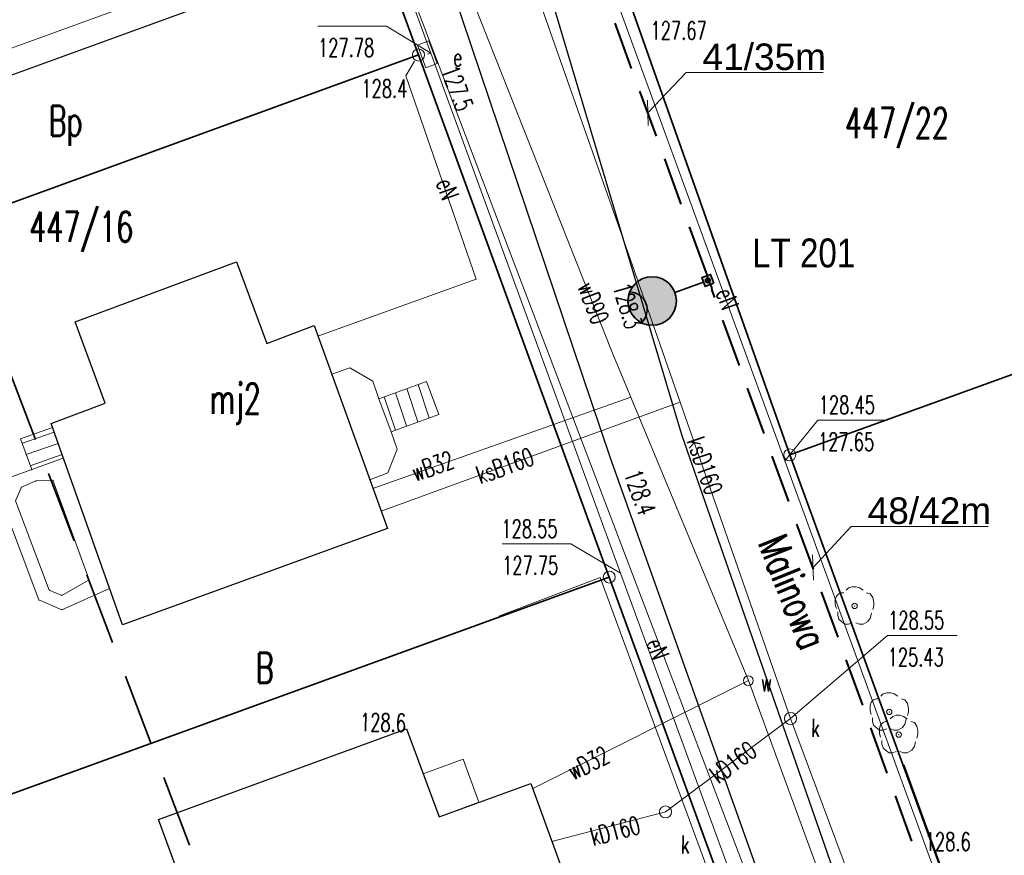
# Model space of a CAD drawing. Header units: metres. Extents: x 6485648 to 6486149, y 5958091 to 5958416.
# Tile 6 of 14: x 6485733 to 6485773, y 5958257 to 5958291. Entities that reach past the tile are written whole.
import ezdxf
from ezdxf import colors
from ezdxf.entities.mleader import LeaderData, LeaderLine
from ezdxf.math import Vec2, Vec3

# ---------------------------------------------------------------- set-up
doc = ezdxf.new("R2010")
doc.units = ezdxf.units.M
doc.header["$MEASUREMENT"] = 0
doc.linetypes.add('L_0_04', pattern=[1.5, 1, -0.5])
doc.layers.get('0').update_dxf_attribs({"color": 8, "linetype": 'CONTINUOUS', "lineweight": 13})
for name, color, linetype, lineweight in [('210_OZNACZENIE_UzYTKU', 8, 'CONTINUOUS', 13), ('211_NR_DZIAlKI', 7, 'CONTINUOUS', 25), ('217_GRANICA_KONTURU_KLASYFIKCYJNEGO', 8, 'CONTINUOUS', 13), ('218_GRANICA_UzYTKU', 8, 'CONTINUOUS', 13), ('219_LINIA_GRANICY', 3, 'CONTINUOUS', 35), ('312_BUDYNEK__POWIERZCHNIA_', 8, 'CONTINUOUS', 30), ('312_NUMER_EWIDENCYJNY_BUDYNKU_ATR124', 8, 'CONTINUOUS', 13), ('352_SCHODY__POWIERZCHNIA_', 8, 'CONTINUOUS', 13), ('994_NAZWA_ULICY', 8, 'CONTINUOUS', 13), ('Budynek_w_budowie__powierzchnia_', 8, 'CONTINUOUS', 20), ('drzewo_lisciaste__punkt_', 8, 'CONTINUOUS', 13), ('E_proj_opisy_ośw', 1, 'CONTINUOUS', 13), ('E_proj_opisy_ośw.', 7, 'CONTINUOUS', 13), ('E_proj_ośw_latarnia', 1, 'CONTINUOUS', 35), ('E_proj_ośw_linia', 1, 'L_0_04', 40), ('JEZDNIA__POWIERZCHNIA_', 8, 'CONTINUOUS', 25), ('OGRODZENIE_TRWAlE__LINIA_', 8, 'CONTINUOUS', 13), ('PRZEWoD_ELEKTROENERGETYCZNY__LINIA_', 1, 'CONTINUOUS', 13), ('PRZEWoD_ELEKTROENERGETYCZNY__LINIA__ATR1', 1, 'CONTINUOUS', 13), ('PRZEWoD_KANALIZACYJNY__LINIA_', 36, 'CONTINUOUS', 13), ('PRZEWoD_KANALIZACYJNY__LINIA__ATR1', 36, 'CONTINUOUS', 13), ('PRZEWoD_TELEKOMUNIKACYJNY__LINIA_', 30, 'CONTINUOUS', 13), ('PRZEWoD_WODOCIaGOWY__LINIA_', 5, 'CONTINUOUS', 13), ('PRZEWoD_WODOCIaGOWY__LINIA__ATR1', 5, 'CONTINUOUS', 13), ('PUNKT_O_OKREsLONEJ_WYSOKOsCI__SIEc_ELEKTROENERGETYCZNA__ATR2', 1, 'CONTINUOUS', 13), ('PUNKT_O_OKREsLONEJ_WYSOKOsCI__SIEc_ELEKTROENERGETYCZNA__ATR3', 1, 'CONTINUOUS', 13), ('PUNKT_O_OKREsLONEJ_WYSOKOsCI__SIEc_KANALIZACYJNA__ATR2', 36, 'CONTINUOUS', 13), ('PUNKT_O_OKREsLONEJ_WYSOKOsCI__SIEc_KANALIZACYJNA__ATR3', 36, 'CONTINUOUS', 13), ('PUNKT_O_OKREsLONEJ_WYSOKOsCI__SIEc_TELEKOMUNIKACYJNA__ATR2', 30, 'CONTINUOUS', 13), ('PUNKT_WYSOKOsCIOWY_NATURALNY_ATR2', 8, 'CONTINUOUS', 13), ('szafa_elektroenergetyczna__punkt_', 1, 'CONTINUOUS', 13), ('SZAFA_ELEKTROENERGETYCZNA__PUNKT__ATR17', 1, 'CONTINUOUS', 13), ('taras__powierzchnia_', 8, 'CONTINUOUS', 13), ('wlaz_okragly___siec_kanalizacyjna__punkt_', 36, 'CONTINUOUS', 13), ('WlAZ_OKRaGlY___SIEC_KANALIZACYJNA__PUNKT__ATR17', 36, 'CONTINUOUS', 13), ('ZAKRES', 190, 'L_0_04', 35), ('zasuwa___siec_wodociagowa__punkt_', 5, 'CONTINUOUS', 13), ('ZASUWA___SIEC_WODOCIaGOWA__PUNKT__ATR17', 5, 'CONTINUOUS', 13)]:
    doc.layers.add(name, color=color, linetype=linetype, lineweight=lineweight)
doc.styles.add('Andy', font='arial.ttf', dxfattribs={"height": 2})
doc.styles.add('Narrow', font='ARIALN.TTF', dxfattribs={"height": 2})
doc.styles.get("Standard").update_dxf_attribs({"font": 'simplex.shx'})

# ---------------------------------------------------------------- blocks, each defined once
blk = doc.blocks.new('DLI')
at = {"color": 0, "linetype": 'Continuous', "lineweight": 18, "flags": 128}
for points in [[(-0.9, 1.1), (-1.1, 1.1), (-1.3, 1), (-1.5, 0.8), (-1.6, 0.5), (-1.6, 0.1), (-1.5, -0.2)], [(0.7, 1.3), (0.4, 1.5), (0.1, 1.6), (-0.2, 1.6), (-0.5, 1.5), (-0.7, 1.3)], [(1.5, -0.3), (1.6, 0), (1.6, 0.3), (1.5, 0.7), (1.3, 1), (1, 1.1)], [(-1.4, -0.5), (-1.4, -0.8), (-1.3, -1.1), (-1.1, -1.3), (-0.8, -1.5), (-0.5, -1.5), (-0.2, -1.4)], [(0.1, -1.4), (0.4, -1.5), (0.7, -1.5), (1.1, -1.3), (1.3, -1), (1.4, -0.6)]]:
    blk.add_lwpolyline(points, dxfattribs=at)
at = {"color": 0, "linetype": 'Continuous', "lineweight": 13}
blk.add_circle((0, 0), 0.22, dxfattribs=at)
blk = doc.blocks.new('GRT')
at = {"color": 0, "linetype": 'Continuous', "lineweight": 18}
blk.add_circle((0, 0), 0.5, dxfattribs=at)
blk = doc.blocks.new('A$C5E955987')
at = {"layer": 'E_proj_ośw_latarnia'}
h = blk.add_hatch(color=7, dxfattribs=at)
h.dxf.hatch_style = 1
h.paths.add_polyline_path([(3.223, 1.824, 1), (3.408, 1.892, 1)], flags=0)
h.paths.add_polyline_path([(3.2, 1.606), (3.567, 1.742), (3.431, 2.111), (3.064, 1.976)])
h.paths.add_polyline_path([(3.223, 1.824, -1), (3.408, 1.892, -1)], flags=16)
h.paths.add_polyline_path([(0.071, 1.38, -0.683546), (0.557, 0.106, 0.679532), (1.952, 1.355, 0.687575)])
h = blk.add_hatch(color=7, dxfattribs=at)
h.dxf.hatch_style = 1
h.paths.add_polyline_path([(3.223, 1.824, 1), (3.408, 1.892, 1)])
blk.add_hatch(color=256, dxfattribs=at).paths.add_polyline_path([(0.071, 1.38, 0.389707), (0.557, 0.106), (0.557, 0.106, 0.683546)])
blk.add_lwpolyline([(3.567, 1.742), (3.2, 1.606), (3.064, 1.976), (3.431, 2.111)], close=True, dxfattribs=at)
at = {"layer": 'E_proj_ośw_latarnia', "flags": 128}
blk.add_lwpolyline([(3.132, 1.791), (1.952, 1.355)], dxfattribs=at)
at = {"layer": 'E_proj_ośw_latarnia'}
blk.add_lwpolyline([(0.071, 1.38, 0.389707), (0.557, 0.106), (0.557, 0.106, 0.683546)], format="xyb", close=True, dxfattribs=at)
for centre, radius in [((1.007, 1.007), 1.007), ((3.315, 1.858), 0.0984)]:
    blk.add_circle(centre, radius, dxfattribs=at)
blk = doc.blocks.new('_None')
blk = doc.blocks.new('_Oblique')
at = {"color": 0, "linetype": 'ByBlock', "lineweight": -2}
blk.add_line((-0.5, -0.5), (0.5, 0.5), dxfattribs=at)

msp = doc.modelspace()

# ---------------------------------------------------------------- linework, layer by layer
at = {"layer": '217_GRANICA_KONTURU_KLASYFIKCYJNEGO', "flags": 128}
for points in [[(6485741.27, 5958311.41), (6485749.15, 5958289.81)], [(6485764.56, 5958273.21), (6485757.61, 5958292.89)], [(6485749.15, 5958289.81), (6485757.07, 5958268.14)], [(6485764.56, 5958273.21), (6485806.8, 5958288.47)], [(6485773.03, 5958250.01), (6485764.56, 5958273.21)], [(6485757.07, 5958268.14), (6485764.95, 5958246.53)]]:
    msp.add_lwpolyline(points, dxfattribs=at)
at = {"layer": '218_GRANICA_UzYTKU', "flags": 128}
for points in [[(6485749.15, 5958289.81), (6485741.27, 5958311.41)], [(6485764.56, 5958273.21), (6485757.61, 5958292.89)], [(6485706.66, 5958274.35), (6485749.15, 5958289.81)], [(6485757.07, 5958268.14), (6485749.15, 5958289.81)], [(6485764.56, 5958273.21), (6485806.8, 5958288.47)], [(6485773.03, 5958250.01), (6485764.56, 5958273.21)], [(6485757.07, 5958268.14), (6485714.38, 5958252.65)], [(6485764.95, 5958246.53), (6485757.07, 5958268.14)]]:
    msp.add_lwpolyline(points, dxfattribs=at)
at = {"layer": '219_LINIA_GRANICY', "flags": 128}
for points in [[(6485749.15, 5958289.81), (6485741.27, 5958311.41)], [(6485757.61, 5958292.89), (6485764.56, 5958273.21)], [(6485749.15, 5958289.81), (6485706.66, 5958274.35)], [(6485749.15, 5958289.81), (6485757.07, 5958268.14)], [(6485806.8, 5958288.47), (6485764.56, 5958273.21)], [(6485789.8, 5958204.06), (6485764.56, 5958273.21)], [(6485757.07, 5958268.14), (6485714.38, 5958252.65)], [(6485764.95, 5958246.53), (6485757.07, 5958268.14)]]:
    msp.add_lwpolyline(points, dxfattribs=at)
at = {"layer": '312_BUDYNEK__POWIERZCHNIA_', "flags": 128}
for points in [[(6485740.86, 5958292.11), (6485730.81, 5958288.44)], [(6485734.9, 5958278.73), (6485741.6, 5958281.22)], [(6485741.6, 5958281.22), (6485742.85, 5958277.84)], [(6485736.15, 5958275.36), (6485734.9, 5958278.73)], [(6485742.85, 5958277.84), (6485744.82, 5958278.58)], [(6485744.82, 5958278.58), (6485747.86, 5958270.16)], [(6485733.9, 5958274.52), (6485736.15, 5958275.36)], [(6485736.87, 5958266.15), (6485733.9, 5958274.52)], [(6485747.86, 5958270.16), (6485736.87, 5958266.15)], [(6485738.36, 5958258.08), (6485748.66, 5958261.84)], [(6485748.66, 5958261.84), (6485750.01, 5958258.18)], [(6485750.01, 5958258.18), (6485753.81, 5958259.57)], [(6485753.81, 5958259.57), (6485756.62, 5958251.85)], [(6485742.53, 5958246.74), (6485738.36, 5958258.08)]]:
    msp.add_lwpolyline(points, dxfattribs=at)
at = {"layer": '352_SCHODY__POWIERZCHNIA_', "flags": 128}
for points in [[(6485745.55, 5958276.56), (6485746.3, 5958276.83), (6485747.25, 5958276.27), (6485747.51, 5958275.54), (6485748.01, 5958274.17), (6485748.27, 5958273.45), (6485747.88, 5958272.46), (6485747.13, 5958272.18)], [(6485745.55, 5958276.56), (6485746.3, 5958276.83), (6485747.25, 5958276.27), (6485747.51, 5958275.54), (6485748.01, 5958274.17), (6485748.27, 5958273.45), (6485747.88, 5958272.46), (6485747.13, 5958272.18)], [(6485747.51, 5958275.54), (6485749.48, 5958276.25), (6485749.99, 5958274.89), (6485748.01, 5958274.17)], [(6485747.51, 5958275.54), (6485749.48, 5958276.25), (6485749.99, 5958274.89), (6485748.01, 5958274.17)], [(6485749.13, 5958274.58), (6485748.67, 5958275.96)], [(6485749.6, 5958274.75), (6485749.14, 5958276.13)], [(6485748.19, 5958274.24), (6485747.73, 5958275.62)], [(6485748.66, 5958274.41), (6485748.2, 5958275.79)], [(6485734.41, 5958273.08), (6485733.1, 5958272.6), (6485732.64, 5958273.88), (6485733.96, 5958274.35)], [(6485734.41, 5958273.08), (6485733.1, 5958272.6), (6485732.64, 5958273.88), (6485733.96, 5958274.35)], [(6485732.71, 5958273.7), (6485734.03, 5958274.16)], [(6485732.87, 5958273.23), (6485734.19, 5958273.69)], [(6485733.04, 5958272.76), (6485734.36, 5958273.22)], [(6485749.35, 5958259.97), (6485751, 5958260.58), (6485751.66, 5958258.79), (6485750.01, 5958258.18)], [(6485749.35, 5958259.97), (6485751, 5958260.58), (6485751.66, 5958258.79), (6485750.01, 5958258.18)]]:
    msp.add_lwpolyline(points, dxfattribs=at)
at = {"layer": 'Budynek_w_budowie__powierzchnia_', "flags": 128}
msp.add_lwpolyline([(6485727.44, 5958300.77), (6485731.93, 5958302.41), (6485733.75, 5958297.43), (6485737.32, 5958298.73), (6485739.5, 5958292.74), (6485731.44, 5958289.8)], close=True, dxfattribs=at)
at = {"layer": 'drzewo_lisciaste__punkt_'}
for p in [(6485767.25, 5958266.94, 128.38), (6485768.69, 5958262.54, 128.5), (6485769.08, 5958261.6, 128.47)]:
    msp.add_point(p, dxfattribs=at)
at = {"layer": 'JEZDNIA__POWIERZCHNIA_', "flags": 128}
msp.add_lwpolyline([(6485776.06, 5958217.01), (6485763.93, 5958253.96), (6485757.1, 5958273.12), (6485746.75, 5958303.84), (6485750.61, 5958305.76), (6485760.07, 5958274.06), (6485766.56, 5958255.42), (6485783.11, 5958220.04)], dxfattribs=at)
at = {"layer": 'OGRODZENIE_TRWAlE__LINIA_', "flags": 128}
for points in [[(6485762.7, 5958251.72), (6485762.5, 5958252.33), (6485756.69, 5958268.12), (6485752.49, 5958266.52)], [(6485771.54, 5958254.22), (6485769.31, 5958260.34)]]:
    msp.add_lwpolyline(points, dxfattribs=at)
at = {"layer": 'PRZEWoD_ELEKTROENERGETYCZNY__LINIA_', "flags": 128}
for points in [[(6485749.66, 5958289.89), (6485741.61, 5958311.97), (6485736.91, 5958310.24), (6485735.9, 5958309.61)], [(6485757.15, 5958292.71), (6485764.36, 5958272.97), (6485782.36, 5958223.63), (6485782.51, 5958223.69)], [(6485765.43, 5958246.7), (6485757.54, 5958268.3), (6485749.66, 5958289.89), (6485749.52, 5958289.84)], [(6485744.98, 5958278.14), (6485751.54, 5958280.51), (6485748.63, 5958288.94), (6485748.98, 5958289.56)]]:
    msp.add_lwpolyline(points, dxfattribs=at)
at = {"layer": 'PRZEWoD_KANALIZACYJNY__LINIA_', "flags": 128}
for points in [[(6485785.15, 5958206.01), (6485785.02, 5958207.28), (6485781.63, 5958216.63), (6485774.71, 5958234.9), (6485768.66, 5958251.35), (6485764.59, 5958262.27), (6485758.03, 5958281.07), (6485753.93, 5958292.77)], [(6485747.6, 5958270.87), (6485760, 5958275.4)], [(6485759.4, 5958258.39), (6485764.59, 5958262.27)], [(6485759.4, 5958258.39), (6485754.69, 5958257.16)]]:
    msp.add_lwpolyline(points, dxfattribs=at)
at = {"layer": 'PRZEWoD_TELEKOMUNIKACYJNY__LINIA_', "flags": 128}
msp.add_lwpolyline([(6485672.08, 5958376.56), (6485672.65, 5958374.87), (6485675.7, 5958370.95), (6485675.36, 5958366.31), (6485691.27, 5958321.1), (6485727.95, 5958335.15), (6485737.01, 5958310.65), (6485741.3, 5958312.2), (6485749.79, 5958289.93), (6485772.34, 5958230.67), (6485780.38, 5958206.7)], dxfattribs=at)
at = {"layer": 'PRZEWoD_WODOCIaGOWY__LINIA_', "flags": 128}
for points in [[(6485784.46, 5958206.97), (6485784.25, 5958207.56), (6485779.59, 5958219.6), (6485773.95, 5958233.54), (6485773.84, 5958233.84), (6485762.84, 5958263.84), (6485757.18, 5958277.5), (6485751.11, 5958292.81)], [(6485747.26, 5958271.81), (6485757.96, 5958275.6)], [(6485753.89, 5958259.36), (6485762.84, 5958263.84)]]:
    msp.add_lwpolyline(points, dxfattribs=at)
at = {"layer": 'PUNKT_O_OKREsLONEJ_WYSOKOsCI__SIEc_ELEKTROENERGETYCZNA__ATR2', "flags": 128}
for points in [[(6485749.66, 5958289.89), (6485747.83, 5958291.01), (6485744.98, 5958291.01)], [(6485764.36, 5958272.97), (6485765.73, 5958274.65), (6485768.62, 5958274.65)], [(6485757.54, 5958268.3), (6485755.47, 5958269.52), (6485752.62, 5958269.52)]]:
    msp.add_lwpolyline(points, dxfattribs=at)
at = {"layer": 'PUNKT_O_OKREsLONEJ_WYSOKOsCI__SIEc_KANALIZACYJNA__ATR2', "flags": 128}
msp.add_lwpolyline([(6485764.59, 5958262.27), (6485768.62, 5958265.71), (6485771.51, 5958265.71)], dxfattribs=at)
at = {"layer": 'szafa_elektroenergetyczna__punkt_', "flags": 128}
for points in [[(6485749.11, 5958290.22), (6485749.58, 5958290.4)], [(6485749.11, 5958290.22), (6485749.46, 5958289.28)], [(6485749.58, 5958290.4), (6485749.93, 5958289.46)], [(6485749.46, 5958289.28), (6485749.93, 5958289.46)]]:
    msp.add_lwpolyline(points, dxfattribs=at)
at = {"layer": 'taras__powierzchnia_', "flags": 128}
for points in [[(6485734.41, 5958273.08), (6485736.33, 5958267.66), (6485734.35, 5958266.78), (6485733.4, 5958267.19), (6485731.84, 5958271.32), (6485732.26, 5958272.3), (6485733.1, 5958272.6)], [(6485733.98, 5958272.16), (6485735.48, 5958268.03), (6485734.35, 5958267.38), (6485733.83, 5958267.6), (6485732.42, 5958271.31), (6485732.67, 5958271.87), (6485733.27, 5958272.13)]]:
    msp.add_lwpolyline(points, close=True, dxfattribs=at)
at = {"layer": 'taras__powierzchnia_'}
for p in [(6485734.41, 5958273.08), (6485733.1, 5958272.6), (6485732.67, 5958271.87), (6485733.27, 5958272.13), (6485733.98, 5958272.16), (6485735.48, 5958268.03), (6485733.83, 5958267.6), (6485734.35, 5958267.38), (6485736.33, 5958267.66), (6485733.4, 5958267.19), (6485734.35, 5958266.78)]:
    msp.add_point(p, dxfattribs=at)
at = {"layer": 'wlaz_okragly___siec_kanalizacyjna__punkt_'}
for centre in [(6485764.59, 5958262.27), (6485759.4, 5958258.39)]:
    msp.add_circle(centre, 0.25, dxfattribs=at)
at = {"layer": 'ZAKRES', "ltscale": 3, "flags": 128}
msp.add_lwpolyline([(6485774.1, 5958196.1), (6485811.9, 5958209.1), (6485760.1, 5958357.9), (6485716, 5958341.7), (6485708.4, 5958339.3), (6485764.3, 5958192.1)], close=True, dxfattribs=at)
at = {"layer": 'zasuwa___siec_wodociagowa__punkt_'}
msp.add_circle((6485762.84, 5958263.84), 0.2, dxfattribs=at)

# ---------------------------------------------------------------- block references
at = {"xscale": 0.5, "yscale": 0.5, "zscale": 0.5}
for p in [(6485749.15, 5958289.81), (6485764.56, 5958273.21), (6485757.07, 5958268.14)]:
    msp.add_blockref('GRT', p, dxfattribs=at)
at = {"layer": 'drzewo_lisciaste__punkt_', "xscale": 0.5, "yscale": 0.5, "zscale": 0.5}
for p in [(6485767.25, 5958266.94), (6485768.69, 5958262.54), (6485769.08, 5958261.6)]:
    msp.add_blockref('DLI', p, dxfattribs=at)
at = {"layer": 'E_proj_ośw_latarnia'}
msp.add_blockref('A$C5E955987', (6485757.843, 5958278.592), dxfattribs=at)

# ---------------------------------------------------------------- texts
at = {"layer": '210_OZNACZENIE_UzYTKU', "width": 0.66}
for s, p in [('Bp', (6485733.8, 5958286.45)), ('B', (6485742.4, 5958263.75))]:
    msp.add_text(s, height=1.25, dxfattribs=at).set_placement(p)
at = {"layer": '211_NR_DZIAlKI', "width": 0.66}
for s, p in [('447/22', (6485766.85, 5958286.36)), ('447/16', (6485733, 5958282.05))]:
    msp.add_text(s, height=1.25, dxfattribs=at).set_placement(p)
at = {"layer": '312_NUMER_EWIDENCYJNY_BUDYNKU_ATR124', "width": 0.66}
msp.add_text('mj2', height=1.25, dxfattribs=at).set_placement((6485740.49, 5958274.92))
at = {"layer": '994_NAZWA_ULICY', "width": 0.66}
msp.add_text('Malinowa', height=1.25, rotation=291.7, dxfattribs=at).set_placement((6485763.22, 5958269.56))
at = {"layer": 'PRZEWoD_ELEKTROENERGETYCZNY__LINIA__ATR1', "width": 0.66}
for rotation, p in [(289, (6485749.87, 5958284.52)), (290.1, (6485761.48, 5958279.96)), (290.1, (6485758.59, 5958265.43))]:
    msp.add_text('eN', height=0.75, rotation=rotation, dxfattribs=at).set_placement(p)
at = {"layer": 'PRZEWoD_KANALIZACYJNY__LINIA__ATR1', "width": 0.66}
for s, rotation, p in [('ksD160', 289.1, (6485760.28, 5958273.79)), ('ksB160', 20.1, (6485751.72, 5958271.99)), ('kD160', 36.8, (6485761.6, 5958259.53)), ('kD160', 14.6, (6485756.4, 5958256.98))]:
    msp.add_text(s, height=0.75, rotation=rotation, dxfattribs=at).set_placement(p)
at = {"layer": 'PRZEWoD_WODOCIaGOWY__LINIA__ATR1', "width": 0.66}
for s, rotation, p in [('wD90', 291.2, (6485755.74, 5958280.2)), ('wB32', 19.5, (6485749.03, 5958272.1)), ('wD32', 26.6, (6485755.58, 5958259.69))]:
    msp.add_text(s, height=0.75, rotation=rotation, dxfattribs=at).set_placement(p)
at = {"layer": 'PUNKT_O_OKREsLONEJ_WYSOKOsCI__SIEc_ELEKTROENERGETYCZNA__ATR2', "width": 0.66}
for s, p in [('128.45', (6485765.76, 5958274.91)), ('128.55', (6485752.59, 5958269.77))]:
    msp.add_text(s, height=0.75, dxfattribs=at).set_placement(p)
at = {"layer": 'PUNKT_O_OKREsLONEJ_WYSOKOsCI__SIEc_ELEKTROENERGETYCZNA__ATR3', "width": 0.66}
for s, p in [('127.67', (6485758.78, 5958290.45)), ('127.78', (6485744.98, 5958289.74)), ('127.65', (6485765.73, 5958273.38)), ('127.75', (6485752.62, 5958268.25))]:
    msp.add_text(s, height=0.75, dxfattribs=at).set_placement(p)
at = {"layer": 'PUNKT_O_OKREsLONEJ_WYSOKOsCI__SIEc_KANALIZACYJNA__ATR2', "width": 0.66}
msp.add_text('128.55', height=0.75, dxfattribs=at).set_placement((6485768.64, 5958265.97))
at = {"layer": 'PUNKT_O_OKREsLONEJ_WYSOKOsCI__SIEc_KANALIZACYJNA__ATR3', "width": 0.66}
msp.add_text('125.43', height=0.75, dxfattribs=at).set_placement((6485768.62, 5958264.44))
at = {"layer": 'PUNKT_O_OKREsLONEJ_WYSOKOsCI__SIEc_TELEKOMUNIKACYJNA__ATR2', "width": 0.66}
msp.add_text('127.5', height=0.75, rotation=290.8, dxfattribs=at).set_placement((6485750.07, 5958289.19))
at = {"layer": 'PUNKT_WYSOKOsCIOWY_NATURALNY_ATR2', "width": 0.66}
for s, p in [('128.4', (6485746.78, 5958288.04)), ('128.6', (6485770.16, 5958256.78))]:
    msp.add_text(s, height=0.75, dxfattribs=at).set_placement(p)
for s, rotation, p in [('128.3', 286.6, (6485757.21, 5958280.2)), ('128.4', 289.6, (6485757.67, 5958272.43)), ('128.6', 359.2, (6485746.72, 5958261.74))]:
    msp.add_text(s, height=0.75, rotation=rotation, dxfattribs=at).set_placement(p)
at = {"layer": 'SZAFA_ELEKTROENERGETYCZNA__PUNKT__ATR17', "width": 0.66}
msp.add_text('e', height=0.75, dxfattribs=at).set_placement((6485750.59, 5958289.34))
at = {"layer": 'WlAZ_OKRaGlY___SIEC_KANALIZACYJNA__PUNKT__ATR17', "width": 0.66}
for p in [(6485765.44, 5958261.51), (6485760.04, 5958256.67)]:
    msp.add_text('k', height=0.75, rotation=359, dxfattribs=at).set_placement(p)
at = {"layer": 'ZASUWA___SIEC_WODOCIaGOWA__PUNKT__ATR17', "width": 0.66}
msp.add_text('w', height=0.75, dxfattribs=at).set_placement((6485763.36, 5958263.39))

# ---------------------------------------------------------------- next in the draw order: leaders
at = {"layer": 'E_proj_opisy_ośw.', "color": 10}
ml = msp.add_multileader_mtext('Standard', dxfattribs=at)
ml.set_content('\\A1;LT 201', color=10, style='Narrow')
ml.set_leader_properties(color=256)
ml.set_arrow_properties(name='NONE')
ml.build(insert=Vec2(0, 0))
ml.multileader.update_dxf_attribs({"leader_type": 0, "has_dogleg": 0, "has_text_frame": 1, "text_left_attachment_type": 3, "dogleg_length": 0.36, "arrow_head_size": 0, "scale": 0.7})
ctx = ml.context
ctx.base_point, ctx.scale, ctx.char_height, ctx.arrow_head_size, ctx.landing_gap_size, ctx.plane_origin = Vec3(6485762.577, 5958281.577), 0.7, 1.2, 0, 0.42, Vec3(6486612.776, 5958178.347)
ctx.left_attachment = 3
ctx.mtext.insert, ctx.mtext.line_spacing_factor, ctx.mtext.flow_direction = Vec3(6485762.997, 5958282.192), 0.266667, 5
ctx.mtext.has_bg_fill, ctx.mtext.bg_color, ctx.mtext.bg_scale_factor, ctx.mtext.bg_transparency, ctx.mtext.use_window_bg_color = 1, -1073741824, 1.5, 0, 1

# ---------------------------------------------------------------- next in the draw order: linework, layer by layer
at = {"layer": 'E_proj_ośw_linia', "ltscale": 2}
msp.add_lwpolyline([(6485765.45, 5958245.526, 0.370449), (6485765.589, 5958245.568, -0.236377), (6485765.639, 5958245.613), (6485772.527, 5958248.156, 0.470471), (6485772.702, 5958248.72), (6485761.338, 5958280.034, 0.202183), (6485761.158, 5958280.45, 0.134876), (6485761.088, 5958280.801), (6485752.852, 5958303.324), (6485749.348, 5958313.127, 0.219508), (6485749.21, 5958313.348, 0.224153), (6485749.197, 5958313.745), (6485748.859, 5958314.65, -0.402711), (6485748.988, 5958315.101), (6485753.41, 5958316.712, 0.315816), (6485753.55, 5958316.897, -0.302764), (6485753.669, 5958317.051), (6485753.882, 5958317.115, 0.378272), (6485754.014, 5958317.336), (6485745.901, 5958339.598, 0.121358), (6485745.797, 5958339.774), (6485745.797, 5958339.774, -0.158782), (6485745.797, 5958339.774, 0.727809)], format="xyb", dxfattribs=at)

# ---------------------------------------------------------------- next in the draw order: leaders
at = {"layer": 'E_proj_opisy_ośw', "lineweight": 13}
ml = msp.add_multileader_mtext('Standard', dxfattribs=at)
ml.set_content('{\\H1.1x;41/35m} ', color=256, style='Andy')
ml.set_leader_properties(color=256, linetype='CONTINUOUS', lineweight=-1)
ml.set_arrow_properties(name='OBLIQUE')
ml.build(insert=Vec2(0, 0))
ml.multileader.update_dxf_attribs({"has_dogleg": 0, "text_left_attachment_type": 6, "text_right_attachment_type": 6, "dogleg_length": 0.36, "arrow_head_size": 0.75})
ctx = ml.context
ctx.base_point, ctx.char_height, ctx.arrow_head_size, ctx.landing_gap_size, ctx.plane_origin = Vec3(6485760.256, 5958289.086), 1, 0.75, 0.5, Vec3(6485791.223, 5958275.998)
ctx.left_attachment, ctx.right_attachment, ctx.text_align_type = 6, 6, 1
notes = []
notes.append((ctx, [(0, (1, 1, 0), (6485759.896, 5958289.086), (1, 0), 0.36, [(0, [(6485758.665, 5958287.411)], 0, [])])]))
ctx.mtext.insert, ctx.mtext.alignment, ctx.mtext.line_spacing_factor, ctx.mtext.line_spacing_style = Vec3(6485763.5, 5958290.286), 2, 0.9, 2
ctx.mtext.has_bg_fill, ctx.mtext.bg_color, ctx.mtext.bg_scale_factor, ctx.mtext.bg_transparency, ctx.mtext.use_window_bg_color = 1, -1073741824, 1.2, 0, 1
ml = msp.add_multileader_mtext('Standard', dxfattribs=at)
ml.set_content('{\\H1.1x;48/42m} ', color=256, style='Andy')
ml.set_leader_properties(color=256, linetype='CONTINUOUS', lineweight=-1)
ml.set_arrow_properties(name='OBLIQUE')
ml.build(insert=Vec2(0, 0))
ml.multileader.update_dxf_attribs({"has_dogleg": 0, "text_left_attachment_type": 6, "text_right_attachment_type": 6, "dogleg_length": 0.36, "arrow_head_size": 0.75})
ctx = ml.context
ctx.base_point, ctx.char_height, ctx.arrow_head_size, ctx.landing_gap_size, ctx.plane_origin = Vec3(6485767.11, 5958270.245), 1, 0.75, 0.5, Vec3(6485798.078, 5958257.157)
ctx.left_attachment, ctx.right_attachment, ctx.text_align_type = 6, 6, 1
notes.append((ctx, [(0, (1, 1, 0), (6485766.75, 5958270.245), (1, 0), 0.36, [(0, [(6485765.525, 5958268.536)], 0, [])])]))
ctx.mtext.insert, ctx.mtext.alignment, ctx.mtext.line_spacing_factor, ctx.mtext.line_spacing_style = Vec3(6485770.354, 5958271.445), 2, 0.9, 2
ctx.mtext.has_bg_fill, ctx.mtext.bg_color, ctx.mtext.bg_scale_factor, ctx.mtext.bg_transparency, ctx.mtext.use_window_bg_color = 1, -1073741824, 1.2, 0, 1
for ctx, leaders in notes:
    for number, flags, end, landing, length, lines in leaders:
        leader = LeaderData()
        leader.index, (leader.has_last_leader_line, leader.has_dogleg_vector, leader.attachment_direction) = number, flags
        leader.last_leader_point, leader.dogleg_vector, leader.dogleg_length = Vec3(end), Vec3(landing), length
        for number, points, colour, breaks in lines:
            line = LeaderLine()
            line.index, line.vertices, line.color, line.breaks = number, Vec3.list(points), colors.encode_raw_color(colour), breaks
            leader.lines.append(line)
        ctx.leaders.append(leader)

doc.saveas('drawing.dxf')
